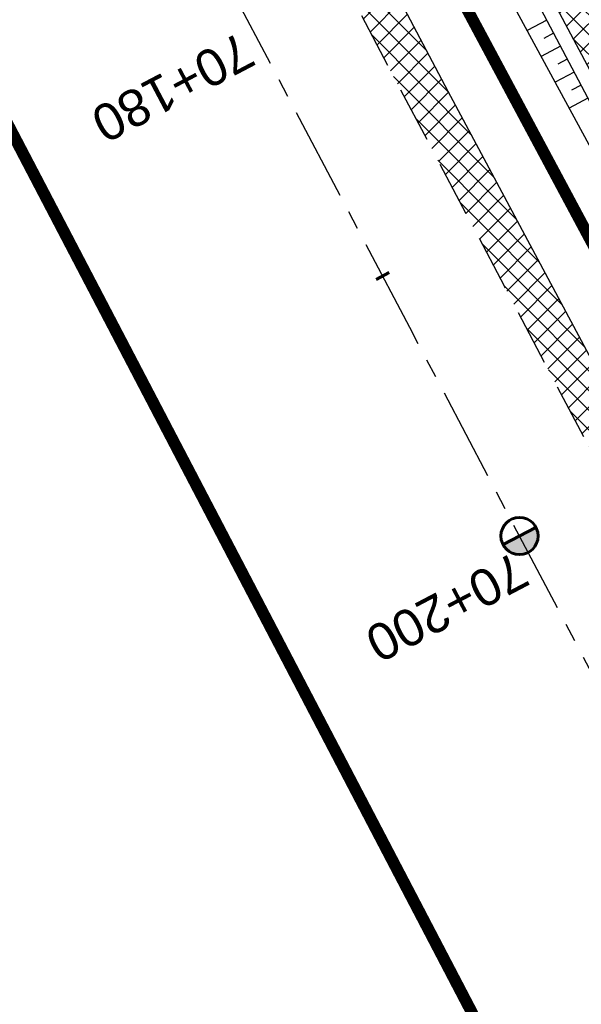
# Model space of a CAD drawing. Header units: metres. Extents: x 7529682 to 7533711, y 5721195 to 5727842.
# Tile 65 of 232: x 7531423 to 7531442, y 5724491 to 5724524. Entities that reach past the tile are written whole.
import ezdxf

# ---------------------------------------------------------------- set-up
doc = ezdxf.new("R2010")
doc.units = ezdxf.units.M
for name, pattern in [('817-dzialki-09-05-04$0$HIDDEN', [0.375, 0.25, -0.125]), ('ACAD_ISO05W100', [33, 24, -3, 0, -3, 0, -3]), ('CENTER', [50.800000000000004, 31.75, -6.35, 6.35, -6.35]), ('HIDDEN', [9.524999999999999, 6.35, -3.175])]:
    doc.linetypes.add(name, pattern=pattern)
for name, color, linetype in [('C-DROGI-SYTUACJA-ETYKIETY', 7, 'Continuous'), ('D-hatch-pobocza', 131, 'Continuous'), ('D-pobocza', 60, 'Continuous'), ('D-rowy', 160, 'Continuous'), ('D-skarpa', 2, 'Continuous'), ('D-skarpa-kreskowanie', 2, 'Continuous')]:
    doc.layers.add(name, color=color, linetype=linetype)
doc.layers.add('D-hatch-ciag-pieszo-rowerowy', color=7, linetype='Continuous', lineweight=13, true_color=0xff9f80)
doc.layers.add('D-LR-etap-III', color=7, linetype='817-dzialki-09-05-04$0$HIDDEN', lineweight=50, true_color=0x00008f)
for name, color, linetype, lineweight in [('D-krawędzie', 3, 'Continuous', 30), ('D-obrzeża', 2, 'Continuous', 30), ('D-oś', 10, 'CENTER', 30), ('D-pas-drogowy', 7, 'ACAD_ISO05W100', 50)]:
    doc.layers.add(name, color=color, linetype=linetype, lineweight=lineweight)
doc.styles.get("Standard").update_dxf_attribs({"font": 'arial.ttf'})

# ---------------------------------------------------------------- blocks, each defined once
blk = doc.blocks.new('kilometraz')
at = {"linetype": 'ByBlock', "lineweight": -2}
blk.add_hatch(color=0, dxfattribs=at).paths.add_polyline_path([(0, -0.28125, 0.4142135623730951), (0.28125, 0, 0.4142135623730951), (0, 0.28125)])
at = {"color": 0, "linetype": 'ByBlock', "lineweight": -2}
blk.add_line((0, 0.28125), (0, -0.28125), dxfattribs=at)
blk.add_circle((0, 0), 0.28125, dxfattribs=at)
blk = doc.blocks.new('AeccTickLine')
at = {"color": 0, "linetype": 'ByBlock', "lineweight": -2}
blk.add_line((0, 1), (-3.673819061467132e-16, -1), dxfattribs=at)

msp = doc.modelspace()

# ---------------------------------------------------------------- hatches: boundary and pattern name
at = {"layer": 'D-hatch-ciag-pieszo-rowerowy'}
h = msp.add_hatch(dxfattribs=at)
h.set_pattern_fill('ANSI37', color=256, scale=0.15, style=0)
h.set_pattern_definition([(45, (0.8853450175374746, 0.4649341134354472), (-0.3367596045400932, 0.3367596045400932), []), (135, (0.8853450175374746, 0.4649341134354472), (-0.3367596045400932, -0.3367596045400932), [])])
h.paths.add_polyline_path([(7531426.00283601, 5724559.810280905), (7531399.691674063, 5724609.942291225), (7531381.171903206, 5724645.403370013), (7531371.148930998, 5724664.425789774), (7531369.294050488, 5724662.583091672), (7531378.958019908, 5724644.242016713), (7531397.476854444, 5724608.78273076), (7531423.790449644, 5724558.646084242), (7531445.035916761, 5724518.377892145), (7531473.709538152, 5724463.869950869), (7531482.589132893, 5724446.952420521), (7531484.869873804, 5724447.986385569), (7531475.922080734, 5724465.033847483), (7531447.247751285, 5724519.543134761)])
at = {"layer": 'D-hatch-pobocza'}
h = msp.add_hatch(dxfattribs=at)
h.set_pattern_fill('ANSI37', color=256, scale=0.15, style=0)
h.set_pattern_definition([(45, (0, 0), (-0.3367596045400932, 0.3367596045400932), []), (135, (0, 0), (-0.3367596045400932, -0.3367596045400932), [])])
h.paths.add_polyline_path([(7531410.67, 5724574.2), (7531398.059999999, 5724598.28), (7531373.71, 5724644.55), (7531366.183649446, 5724659.133667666), (7531365.968855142, 5724658.886270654), (7531365.497582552, 5724656.917040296), (7531373.644908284, 5724641.454376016), (7531392.161870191, 5724605.998675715), (7531418.480331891, 5724555.852756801), (7531439.726902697, 5724515.582472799), (7531476.36, 5724446.19), (7531478.828970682, 5724445.625897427), (7531467.269999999, 5724466.87), (7531457.65, 5724485.09), (7531437.94, 5724521.98), (7531423.889999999, 5724548.61)])

# ---------------------------------------------------------------- linework, layer by layer
at = {"layer": 'D-krawędzie', "linetype": 'HIDDEN', "ltscale": 0.3, "flags": 128}
msp.add_lwpolyline([(7530572.009999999, 5726166.06), (7530620.380949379, 5726072.761487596), (7530641.555222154, 5726032.007915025), (7530660.960861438, 5725995.070069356), (7530689.128213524, 5725941.540167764), (7530707.335918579, 5725907.031820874), (7530725.255781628, 5725873.092686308), (7530743.969545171, 5725837.653904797), (7530770.526708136, 5725787.119408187), (7530787.864146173, 5725754.266918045), (7530809.897571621, 5725712.541613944), (7530824.739035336, 5725684.389287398), (7530840.856259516, 5725653.693092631), (7530860.675070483, 5725616.154465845), (7530865.283000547, 5725607.394015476), (7530878.050274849, 5725583.079962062), (7530918.171722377, 5725507.178125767), (7530950.162943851, 5725446.305402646), (7530993.419108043, 5725364.264712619), (7531022.766433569, 5725308.719304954), (7531053.80955549, 5725249.872416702), (7531081.165622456, 5725197.874670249), (7531103.902359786, 5725154.540603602), (7531128.123220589, 5725108.448161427), (7531149.3, 5725068.249999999), (7531167.380094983, 5725033.766927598), (7531197.164745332, 5724976.987689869), (7531228.151004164, 5724918.034426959), (7531253.152837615, 5724870.491119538), (7531286.7961686, 5724806.653565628), (7531306.739858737, 5724768.664832), (7531335.094443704, 5724714.652299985), (7531357.3191504, 5724672.438740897), (7531373.644908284, 5724641.454376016), (7531392.161870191, 5724605.998675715), (7531418.480331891, 5724555.852756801), (7531439.726902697, 5724515.582472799), (7531468.399107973, 5724461.077223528), (7531491.782023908, 5724416.527754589), (7531531.990296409, 5724339.832565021), (7531557.226635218, 5724291.658956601), (7531569.851546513, 5724267.577443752), (7531591.375556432, 5724226.547822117), (7531610.003879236, 5724191.103071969), (7531616.882991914, 5724177.998849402), (7531629.984986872, 5724153.025496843), (7531641.006768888, 5724132.021778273), (7531664.906257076, 5724087.616922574), (7531677.64401952, 5724064.785715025), (7531683.112433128, 5724054.988140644), (7531686.752875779, 5724048.180044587), (7531695.447538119, 5724031.696667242), (7531703.748818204, 5724015.917210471), (7531709.214143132, 5724005.513965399), (7531719.388607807, 5723986.14687362), (7531726.295217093, 5723973.000144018), (7531732.740794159, 5723960.735633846), (7531735.13, 5723956.19)], dxfattribs=at)
at = {"layer": 'D-LR-etap-III', "ltscale": 10, "flags": 128}
msp.add_lwpolyline([(7531750.474471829, 5723895.103125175, 0.4, 0.4, 0), (7531750.505, 5723895.13, 0.4, 0.4, 0), (7531682.71, 5724022.92, 0.4, 0.4, 0), (7531619.177023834, 5724147.203692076, 0.4, 0.4, 0), (7531592.308960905, 5724198.48863389, 0.4, 0.4, 0), (7531553.263875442, 5724272.918564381, 0.4, 0.4, 0), (7531504.019999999, 5724366.79, 0.4, 0.4, 0), (7531482.09, 5724407.62, 0.4, 0.4, 0), (7531412.350402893, 5724541.182759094, 0.4, 0.4, 0), (7531388.463669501, 5724586.929768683, 0.4, 0.4, 0), (7531345.12, 5724669.94, 0.4, 0.4, 0), (7531127.66, 5725081.67, 0.4, 0.4, 0), (7531059.253139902, 5725211.040795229, 0.4, 0.4, 0), (7531008.007244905, 5725307.953830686, 0.4, 0.4, 0), (7530964.181635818, 5725390.835555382, 0.4, 0.4, 0), (7530914.557354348, 5725484.683561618, 0.4, 0.4, 0), (7530865.243241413, 5725577.493975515, 0.4, 0.4, 0), (7530840.085257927, 5725624.058651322, 0.4, 0.4, 0), (7530802.559525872, 5725694.924584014, 0.4, 0.4, 0), (7530755.54, 5725787.51, 0.4, 0.4, 0), (7530708.717810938, 5725876.303221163, 0.4, 0.4, 0), (7530695.12, 5725902.09, 0.4, 0.4, 0), (7530642.91397006, 5726001.07839487, 0.4, 0.4, 0), (7530634.934723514, 5726016.146615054, 0.4, 0.4, 0), (7530610.820000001, 5726061.929999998, 0.4, 0.4, 0), (7530610.820000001, 5726061.929999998, 0.4, 0.4, 0), (7530607.21, 5726063.51, 0.4, 0.4, 0), (7530597.42, 5726080.68, 0.4, 0.4, 0), (7530591.16, 5726088.44, 0.4, 0.4, 0), (7530581.28, 5726107.21, 0.4, 0.4, 0), (7530571.29, 5726130.56, 0.4, 0.4, 0), (7530549.554994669, 5726171.527317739, 0.4, 0.4, 0), (7530531.014309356, 5726206.473807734, 0.4, 0.4, 0), (7530516.461208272, 5726236.016618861, 0.4, 0.4, 0), (7530500.798929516, 5726266.141265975, 0.4, 0.4, 0), (7530491.349999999, 5726283.94, 0.4, 0.4, 0), (7530482.4, 5726303.41, 0.4, 0.4, 0), (7530482.4, 5726303.41, 0.4, 0.4, 0), (7530450.41, 5726357.28, 0.4, 0.4, 0), (7530397.759396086, 5726458.499907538, 0.4, 0.4, 0), (7530334.707815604, 5726583.664702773, 0.4, 0.4, 0), (7530303.939274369, 5726645.167943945, 0.4, 0.4, 0), (7530300.509779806, 5726651.777515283, 0.4, 0.4, 0), (7530289.213532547, 5726671.966724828, 0.4, 0.4, 0), (7530281.54, 5726685.57, 0.4, 0.4, 0), (7530261.37085633, 5726724.163374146, 0.4, 0.4, 0), (7530254.03, 5726738.21, 0.4, 0.4, 0), (7530197.219999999, 5726845.06, 0.4, 0.4, 0), (7530194.71, 5726849.15, 0.4, 0.4, 0), (7530195.92, 5726850.75, 0.4, 0.4, 0), (7530170.546669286, 5726892.961489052, 0.4, 0.4, 0), (7530143.174718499, 5726945.065838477, 0.4, 0.4, 0), (7530105.059999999, 5727018.32, 0.4, 0.4, 0), (7530100.059999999, 5727027.16, 0.4, 0.4, 0), (7530062.318670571, 5727099.625398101, 0.4, 0.4, 0), (7530015.378537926, 5727189.420463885, 0.4, 0.4, 0), (7529983.207960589, 5727250.206596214, 0.4, 0.4, 0), (7529953.284293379, 5727306.74720398, 0.4, 0.4, 0), (7529900.67053443, 5727406.15903814, 0.4, 0.4, 0), (7529890.630239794, 5727425.131178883, 0.4, 0.4, 0), (7529875.155383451, 5727454.426350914, 0.4, 0.4, 0), (7529857.560096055, 5727487.787346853, 0.4, 0.4, 0), (7529835.194401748, 5727530.19312405, 0.4, 0.4, 0), (7529811.740544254, 5727574.662079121, 0.4, 0.4, 0), (7529792.101859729, 5727611.922638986, 0.4, 0.4, 0), (7529768.066117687, 5727657.469613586, 0.4, 0.4, 0), (7529755.210566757, 5727682.131373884, 0.4, 0.4, 0), (7529753.309999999, 5727681.13, 0.4, 0.4, 0), (7529739.21, 5727707.77, 0.4, 0.4, 0), (7529735.394745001, 5727711.251990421, 0.4, 0.4, 0), (7529725.42, 5727730.2, 0.4, 0.4, 0), (7529723.55, 5727729.88, 0.4, 0.4, 0), (7529695.566668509, 5727782.932080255, 0.4, 0.4, 0), (7529717.67971874, 5727794.024357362, 0.4, 0.4, 0), (7529736.274870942, 5727758.647400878, 0.4, 0.4, 0), (7529736.274870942, 5727758.647400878, 0.4, 0.4, 0), (7529744.511003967, 5727750.406106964, 0.4, 0.4, 0), (7529744.511003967, 5727750.406106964, 0.4, 0.4, 0), (7529750.282568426, 5727738.549848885, 0.4, 0.4, 0), (7529777.108510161, 5727687.569424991, 0.4, 0.4, 0), (7529796.51537536, 5727651.329932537, 0.4, 0.4, 0), (7529814.937945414, 5727616.793170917, 0.4, 0.4, 0), (7529839.006722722, 5727572.303976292, 0.4, 0.4, 0), (7529860.617626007, 5727532.509108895, 0.4, 0.4, 0), (7529882.348967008, 5727491.504261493, 0.4, 0.4, 0), (7529904.865139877, 5727449.096370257, 0.4, 0.4, 0), (7529920.747384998, 5727418.884773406, 0.4, 0.4, 0), (7529946.676504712, 5727368.547487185, 0.4, 0.4, 0), (7529972.024701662, 5727320.573310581, 0.4, 0.4, 0), (7529987.740014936, 5727290.153392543, 0.4, 0.4, 0), (7529996.497385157, 5727273.661630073, 0.4, 0.4, 0), (7530017.541471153, 5727234.202689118, 0.4, 0.4, 0), (7530033.053657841, 5727204.864166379, 0.4, 0.4, 0), (7530051.622983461, 5727170.222745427, 0.4, 0.4, 0), (7530069.276612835, 5727137.015751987, 0.4, 0.4, 0), (7530089.385386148, 5727097.533639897, 0.4, 0.4, 0), (7530109.712512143, 5727060.746615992, 0.4, 0.4, 0), (7530136.769722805, 5727011.640131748, 0.4, 0.4, 0), (7530162.446686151, 5726962.743777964, 0.4, 0.4, 0), (7530187.674104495, 5726916.992101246, 0.4, 0.4, 0), (7530207.820739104, 5726879.335323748, 0.4, 0.4, 0), (7530230.625609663, 5726834.518686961, 0.4, 0.4, 0), (7530262.288093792, 5726776.61832811, 0.4, 0.4, 0), (7530277.509672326, 5726760.213143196, 0.4, 0.4, 0), (7530286.036865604, 5726744.106684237, 0.4, 0.4, 0), (7530288.097472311, 5726735.884066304, 0.4, 0.4, 0), (7530290.393870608, 5726725.046963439, 0.4, 0.4, 0), (7530296.17664807, 5726713.582980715, 0.4, 0.4, 0), (7530302.726195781, 5726701.18226779, 0.4, 0.4, 0), (7530325.685047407, 5726657.466383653, 0.4, 0.4, 0), (7530343.243978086, 5726623.648592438, 0.4, 0.4, 0), (7530360.229820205, 5726591.746871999, 0.4, 0.4, 0), (7530383.20855044, 5726548.059469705, 0.4, 0.4, 0), (7530406.017875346, 5726503.605514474, 0.4, 0.4, 0), (7530427.464919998, 5726462.620289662, 0.4, 0.4, 0), (7530447.9278544, 5726424.388014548, 0.4, 0.4, 0), (7530471.126878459, 5726379.920667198, 0.4, 0.4, 0), (7530490.501003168, 5726343.033350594, 0.4, 0.4, 0), (7530509.499458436, 5726306.733076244, 0.4, 0.4, 0), (7530529.890269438, 5726267.244072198, 0.4, 0.4, 0), (7530543.852446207, 5726238.990319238, 0.4, 0.4, 0), (7530554.808897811, 5726218.943990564, 0.4, 0.4, 0), (7530559.027108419, 5726212.223286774, 0.4, 0.4, 0), (7530563.060988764, 5726206.409670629, 0.4, 0.4, 0), (7530566.93354971, 5726200.463543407, 0.4, 0.4, 0), (7530569.771022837, 5726194.901501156, 0.4, 0.4, 0), (7530571.47319415, 5726191.282350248, 0.4, 0.4, 0), (7530572.839142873, 5726188.024533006, 0.4, 0.4, 0), (7530575.295071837, 5726182.034664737, 0.4, 0.4, 0), (7530579.736851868, 5726173.306070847, 0.4, 0.4, 0), (7530583.3, 5726167.41, 0.4, 0.4, 0), (7530593.4, 5726163.33, 0.4, 0.4, 0), (7530598.618375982, 5726155.264489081, 0.4, 0.4, 0), (7530608.258304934, 5726140.497132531, 0.4, 0.4, 0), (7530603.269999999, 5726136.83, 0.4, 0.4, 0), (7530606.53, 5726131.84, 0.4, 0.4, 0), (7530604.239057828, 5726124.21679044, 0.4, 0.4, 0), (7530605.847136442, 5726121.630127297, 0.4, 0.4, 0), (7530608.971611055, 5726116.164124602, 0.4, 0.4, 0), (7530618.114293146, 5726097.791111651, 0.4, 0.4, 0), (7530651.213125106, 5726034.959524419, 0.4, 0.4, 0), (7530670.243741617, 5725998.61095082, 0.4, 0.4, 0), (7530698.075474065, 5725945.952624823, 0.4, 0.4, 0), (7530716.505955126, 5725911.3051464, 0.4, 0.4, 0), (7530735.223454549, 5725875.667401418, 0.4, 0.4, 0), (7530752.504235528, 5725842.154920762, 0.4, 0.4, 0), (7530778.310652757, 5725793.501254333, 0.4, 0.4, 0), (7530797.499961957, 5725756.381811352, 0.4, 0.4, 0), (7530812.518974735, 5725728.28874362, 0.4, 0.4, 0), (7530820.039295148, 5725713.160404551, 0.4, 0.4, 0), (7530822.422446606, 5725710.193574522, 0.4, 0.4, 0), (7530833.154893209, 5725688.800634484, 0.4, 0.4, 0), (7530849.629354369, 5725656.158601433, 0.4, 0.4, 0), (7530867.98290276, 5725621.963939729, 0.4, 0.4, 0), (7530872.629809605, 5725612.88760475, 0.4, 0.4, 0), (7530880.354488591, 5725597.594500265, 0.4, 0.4, 0), (7530883.839446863, 5725593.389159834, 0.4, 0.4, 0), (7530891.782113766, 5725587.763349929, 0.4, 0.4, 0), (7530895.038670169, 5725584.280746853, 0.4, 0.4, 0), (7530897.033644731, 5725580.941110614, 0.4, 0.4, 0), (7530900.951646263, 5725579.945856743, 0.4, 0.4, 0), (7530904.80970798, 5725571.977328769, 0.4, 0.4, 0), (7530903.682362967, 5725568.566434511, 0.4, 0.4, 0), (7530908.900614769, 5725558.844845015, 0.4, 0.4, 0), (7530910.252030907, 5725545.671606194, 0.4, 0.4, 0), (7530912.872986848, 5725538.645543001, 0.4, 0.4, 0), (7530945.278171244, 5725478.464284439, 0.4, 0.4, 0), (7530959.692318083, 5725450.24628822, 0.4, 0.4, 0), (7531002.82670893, 5725368.192370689, 0.4, 0.4, 0), (7531044.703532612, 5725290.314293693, 0.4, 0.4, 0), (7531064.098839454, 5725253.212562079, 0.4, 0.4, 0), (7531083.010253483, 5725216.677517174, 0.4, 0.4, 0), (7531113.013137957, 5725158.465613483, 0.4, 0.4, 0), (7531137.364304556, 5725113.07076138, 0.4, 0.4, 0), (7531150.830830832, 5725086.711759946, 0.4, 0.4, 0), (7531159.745663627, 5725076.640848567, 0.4, 0.4, 0), (7531166.309999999, 5725074.58, 0.4, 0.4, 0), (7531172.29, 5725062.58, 0.4, 0.4, 0), (7531170.589828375, 5725055.605912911, 0.4, 0.4, 0), (7531173.732823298, 5725044.080706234, 0.4, 0.4, 0), (7531215.342008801, 5724964.859648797, 0.4, 0.4, 0), (7531238.054496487, 5724921.684649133, 0.4, 0.4, 0), (7531262.389821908, 5724875.282876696, 0.4, 0.4, 0), (7531295.587160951, 5724811.265731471, 0.4, 0.4, 0), (7531348.487908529, 5724712.362812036, 0.4, 0.4, 0), (7531363.740817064, 5724682.68394264, 0.4, 0.4, 0), (7531366.986905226, 5724675.865317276, 0.4, 0.4, 0), (7531382.541261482, 5724646.110625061, 0.4, 0.4, 0), (7531401.299165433, 5724610.874551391, 0.4, 0.4, 0), (7531428.964837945, 5724558.862274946, 0.4, 0.4, 0), (7531449.111202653, 5724520.397801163, 0.4, 0.4, 0), (7531477.292992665, 5724465.831467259, 0.4, 0.4, 0), (7531500.996290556, 5724421.112506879, 0.4, 0.4, 0), (7531512.121834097, 5724400.549045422, 0.4, 0.4, 0), (7531513.78163794, 5724396.757451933, 0.4, 0.4, 0), (7531526.32, 5724379.39, 0.4, 0.4, 0), (7531566.783642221, 5724302.73628205, 0.4, 0.4, 0), (7531578.579156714, 5724282.774819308, 0.4, 0.4, 0), (7531584.232619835, 5724273.111246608, 0.4, 0.4, 0), (7531590.109283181, 5724263.508189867, 0.4, 0.4, 0), (7531593.027899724, 5724258.771479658, 0.4, 0.4, 0), (7531595.711841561, 5724254.226824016, 0.4, 0.4, 0), (7531601.659976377, 5724243.898197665, 0.4, 0.4, 0), (7531606.097733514, 5724235.986407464, 0.4, 0.4, 0), (7531609.382207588, 5724230.799061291, 0.4, 0.4, 0), (7531611.580260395, 5724227.671180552, 0.4, 0.4, 0), (7531612.707802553, 5724225.86410867, 0.4, 0.4, 0), (7531618.665224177, 5724214.480919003, 0.4, 0.4, 0), (7531619.885522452, 5724212.333950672, 0.4, 0.4, 0), (7531620.931818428, 5724210.787064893, 0.4, 0.4, 0), (7531623.518605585, 5724207.111542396, 0.4, 0.4, 0), (7531626.143926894, 5724203.61306897, 0.4, 0.4, 0), (7531632.022984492, 5724196.485954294, 0.4, 0.4, 0), (7531653.949089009, 5724152.617641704, 0.4, 0.4, 0), (7531656.750690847, 5724143.103797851, 0.4, 0.4, 0), (7531659.61440691, 5724133.254504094, 0.4, 0.4, 0), (7531661.627147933, 5724128.646047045, 0.4, 0.4, 0.01093811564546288), (7531674.314987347, 5724101.43546424, 0.4, 0.4, 0), (7531685.137626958, 5724081.408252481, 0.4, 0.4, 0), (7531692.159945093, 5724066.277333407, 0.4, 0.4, 0), (7531699.662164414, 5724051.388120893, 0.4, 0.4, 0), (7531704.480624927, 5724040.808561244, 0.4, 0.4, 0), (7531704.480624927, 5724040.808561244, 0.4, 0.4, 0), (7531704.401251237, 5724037.368913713, 0.4, 0.4, 0), (7531720.383609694, 5724003.441317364, 0.4, 0.4, 0), (7531728.79890528, 5723986.206298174, 0.4, 0.4, 0), (7531733.237926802, 5723977.192631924, 0.4, 0.4, 0), (7531736.750027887, 5723969.505210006, 0.4, 0.4, 0), (7531737.336143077, 5723968.518916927, 0.4, 0.4, 0), (7531738.285051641, 5723967.699360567, 0.4, 0.4, 0), (7531742.180915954, 5723962.346428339, 0.4, 0.4, 0), (7531744.286141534, 5723958.615526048, 0.4, 0.4, 0), (7531755.393260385, 5723944.192617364, 0.4, 0.4, 0), (7531758.69, 5723936.76, 0.4, 0.4, 0), (7531780.08, 5723929.25, 0.4, 0.4, 0), (7531792.611989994, 5723906.337708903, 0.4, 0.4, 0), (7531792.611989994, 5723906.337708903, 0.4, 0.4, 0), (7531756.962094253, 5723883.055323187, 0.4, 0.4, 0), (7531750.46, 5723895.130000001, 0.4, 0.4, 0), (7531750.46, 5723895.130000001, 0, 0, 0)], format="xyseb", dxfattribs=at)
at = {"layer": 'D-obrzeża'}
msp.add_lwpolyline([(7531162.547399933, 5725061.317843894), (7531165.881540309, 5725054.958839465, -0.06857369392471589), (7531167.270284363, 5725051.106338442), (7531167.914945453, 5725048.067569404, 0.06878949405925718), (7531170.704411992, 5725040.339745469), (7531202.515371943, 5724979.795162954), (7531233.695975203, 5724920.949650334), (7531258.824090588, 5724873.473403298), (7531292.224994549, 5724809.507396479), (7531312.052212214, 5724771.453899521), (7531340.423454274, 5724719.339022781, -0.009020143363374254), (7531345.426151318, 5724709.741280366), (7531362.628782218, 5724675.232985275), (7531378.958019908, 5724644.242016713), (7531397.476854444, 5724608.78273076), (7531423.790449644, 5724558.646084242), (7531445.035916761, 5724518.377892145), (7531473.709538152, 5724463.869950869), (7531497.094585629, 5724419.316425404), (7531505.905040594, 5724402.510940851, -0.03317121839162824), (7531508.586352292, 5724396.450655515), (7531511.248060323, 5724389.164100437)], format="xyb", dxfattribs=at)
at = {"layer": 'D-oś', "ltscale": 0.1}
msp.add_lwpolyline([(7531488.682972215, 5724414.901138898), (7531465.30154836, 5724459.447768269), (7531436.630334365, 5724513.951133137), (7531415.382990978, 5724554.222881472), (7531389.061122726, 5724604.375291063), (7531370.54547166, 5724639.828481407), (7531354.22214964, 5724670.808223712), (7531331.99647235, 5724713.023626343), (7531303.640952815, 5724767.037938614), (7531283.698553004, 5724805.024214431), (7531250.055061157, 5724868.862076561), (7531225.052886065, 5724916.406033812), (7531194.065303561, 5724975.361817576), (7531164.280332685, 5725032.141666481), (7531146.201824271, 5725066.621712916), (7531125.025790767, 5725106.818458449), (7531100.803065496, 5725152.914450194), (7531078.067230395, 5725196.24679728), (7531050.712974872, 5725248.241100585), (7531019.671816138, 5725307.084268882), (7530990.323090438, 5725362.632329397), (7530947.065833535, 5725444.675091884), (7530915.075467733, 5725505.546186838), (7530874.953735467, 5725581.448561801)], dxfattribs=at)
at = {"layer": 'D-pas-drogowy', "ltscale": 0.2, "flags": 128}
msp.add_lwpolyline([(7531633.018560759, 5724182.834272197, 0.4, 0.4, 0), (7531617.558899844, 5724211.608162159, 0.4, 0.4, 0), (7531566.783642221, 5724302.73628205, 0.4, 0.4, 0), (7531538.419082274, 5724356.469679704, 0.4, 0.4, 0), (7531526.32, 5724379.39, 0.4, 0.4, 0), (7531516.102085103, 5724393.607319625, 0.4, 0.4, 0.001485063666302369), (7531513.78037409, 5724396.837773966, 0.4, 0.4, 0), (7531501.87, 5724413.41, 0.4, 0.4, 0), (7531474.926107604, 5724464.507896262, 0.4, 0.4, 0), (7531446.200436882, 5724518.992313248, 0.4, 0.4, 0), (7531424.962185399, 5724559.262257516, 0.4, 0.4, 0), (7531398.444460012, 5724609.565801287, 0.4, 0.4, 0), (7531379.647455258, 5724645.216004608, 0.4, 0.4, 0), (7531365.23, 5724672.56, 0.4, 0.4, 0), (7531341.305752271, 5724717.915356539, 0.4, 0.4, 0), (7531312.899996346, 5724771.788898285, 0.4, 0.4, 0), (7531292.590923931, 5724810.306502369, 0.4, 0.4, 0), (7531259.391619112, 5724873.271351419, 0.4, 0.4, 0), (7531233.740401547, 5724921.922582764, 0.4, 0.4, 0), (7531203.072738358, 5724980.092044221, 0.4, 0.4, 0), (7531173.471398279, 5725036.225177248, 0.4, 0.4, 0), (7531168.269999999, 5725046.09, 0.4, 0.4, 0), (7531172.29, 5725062.58, 0.4, 0.4, 0), (7531166.309999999, 5725074.58, 0.4, 0.4, 0), (7531150.32, 5725079.6, 0.4, 0.4, 0), (7531141.5, 5725096.43, 0.4, 0.4, 0), (7531109.311735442, 5725157.814415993, 0.4, 0.4, 0), (7531086.641300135, 5725201.047918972, 0.4, 0.4, 0), (7531059.198258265, 5725253.383662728, 0.4, 0.4, 0), (7531028.206828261, 5725312.48946212, 0.4, 0.4, 0), (7530999.104694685, 5725367.990143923, 0.4, 0.4, 0), (7530956.247527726, 5725449.724815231, 0.4, 0.4, 0), (7530924.397774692, 5725510.463768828, 0.4, 0.4, 0), (7530897.509999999, 5725561.74, 0.4, 0.4, 0), (7530894.46, 5725566.14, 0.4, 0.4, 0), (7530892.16, 5725570.49, 0.4, 0.4, 0), (7530869.362688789, 5725613.307018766, 0.4, 0.4, 0), (7530861.693971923, 5725627.704613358, 0.4, 0.4, 0), (7530852.74, 5725644.52, 0.4, 0.4, 0), (7530831.509999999, 5725684.2, 0.4, 0.4, 0), (7530811.13, 5725722.52, 0.4, 0.4, 0), (7530792.3476413, 5725757.940652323, 0.4, 0.4, 0), (7530768.03, 5725803.8, 0.4, 0.4, 0), (7530748.768542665, 5725840.178507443, 0.4, 0.4, 0), (7530727.7, 5725879.97, 0.4, 0.4, 0), (7530712.0981582, 5725909.54523909, 0.4, 0.4, 0), (7530693.644105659, 5725944.645156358, 0.4, 0.4, 0), (7530665.702224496, 5725997.538976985, 0.4, 0.4, 0), (7530641.759999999, 5726042.88, 0.4, 0.4, 0), (7530616.5, 5726091.48, 0.4, 0.4, 0), (7530604.628439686, 5726114.319880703, 0.4, 0.4, -0.007762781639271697), (7530602.5, 5726118.43, 0.4, 0.4, 0), (7530603.992037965, 5726123.394821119, 0.4, 0.4, 0), (7530606.53, 5726131.84, 0.4, 0.4, 0), (7530603.269999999, 5726136.83, 0.4, 0.4, 0), (7530593.775620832, 5726151.368713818, 0.4, 0.4, 0), (7530590.202637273, 5726156.84001263, 0.4, 0.4, 0), (7530583.3, 5726167.41, 0.4, 0.4, 0), (7530580.578343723, 5726170.427567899, 0.4, 0.4, 0), (7530575.849999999, 5726175.67, 0.4, 0.4, 0), (7530569.009999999, 5726186.66, 0.4, 0.4, 0), (7530562.555322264, 5726199.189409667, 0.4, 0.4, 0), (7530555.67, 5726211.39, 0.4, 0.4, 0), (7530548.29, 5726224.23, 0.4, 0.4, 0), (7530540.58, 5726237.71, 0.4, 0.4, 0), (7530532.679999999, 5726252.65, 0.4, 0.4, 0), (7530524.059999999, 5726269.35, 0.4, 0.4, 0), (7530502.82, 5726309.91, 0.4, 0.4, 0), (7530488.83, 5726336.63, 0.4, 0.4, 0), (7530466.03, 5726380.16, 0.4, 0.4, 0), (7530438.469999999, 5726432.77, 0.4, 0.4, 0), (7530424.53, 5726459.09, 0.4, 0.4, 0), (7530401.63, 5726502.97, 0.4, 0.4, 0), (7530383.38, 5726538.06, 0.4, 0.4, 0), (7530353.969999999, 5726593.52, 0.4, 0.4, 0), (7530338.469999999, 5726622.74, 0.4, 0.4, 0), (7530322.009999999, 5726653.88, 0.4, 0.4, 0), (7530297.54, 5726700.33, 0.4, 0.4, 0), (7530287.38, 5726719.6, 0.4, 0.4, 0), (7530285.94993921, 5726722.315508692, 0.4, 0.4, 0), (7530280.259999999, 5726733.12, 0.4, 0.4, 0), (7530266.73, 5726758.74, 0.4, 0.4, 0), (7530260.42, 5726770.47, 0.4, 0.4, 0), (7530253.25, 5726783.82, 0.4, 0.4, 0), (7530244.95, 5726799.33, 0.4, 0.4, 0), (7530239.389999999, 5726808.49, 0.4, 0.4, 0), (7530238.29, 5726807.9, 0.4, 0.4, 0), (7530218.11, 5726850.67, 0.4, 0.4, 0), (7530175.906646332, 5726928.168028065, 0.4, 0.4, 0), (7530096.679999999, 5727076.15, 0.4, 0.4, 0), (7530094.679999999, 5727079.89, 0.4, 0.4, 0), (7530064.59693469, 5727135.522637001, 0.4, 0.4, 0), (7530046.730970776, 5727168.8921561, 0.4, 0.4, 0), (7530025.803045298, 5727208.461374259, 0.4, 0.4, 0), (7530012.846501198, 5727232.979315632, 0.4, 0.4, 0), (7529994.15, 5727268.45, 0.4, 0.4, 0), (7529981.670868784, 5727291.93018666, 0.4, 0.4, 0), (7529949.889999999, 5727351.73, 0.4, 0.4, 0), (7529924.75, 5727399.03, 0.4, 0.4, 0), (7529915.515824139, 5727417.099754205, 0.4, 0.4, 0), (7529885.83, 5727475.19, 0.4, 0.4, 0), (7529862.559999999, 5727519.97, 0.4, 0.4, 0), (7529852.984923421, 5727538.191086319, 0.4, 0.4, 0), (7529836.513084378, 5727569.51130111, 0.4, 0.4, 0), (7529815.36890814, 5727609.140983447, 0.4, 0.4, 0), (7529792.795203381, 5727651.247499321, 0.4, 0.4, 0), (7529774.199114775, 5727685.858348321, 0.4, 0.4, 0), (7529746.966026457, 5727736.059440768, 0.4, 0.4, 0), (7529733.92, 5727757.62, 0.4, 0.4, 0), (7529708.607472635, 5727806.388536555, 0.4, 0.4, 0), (7529688.491967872, 5727796.344621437, 0.4, 0.4, 0), (7529723.55, 5727729.88, 0.4, 0.4, 0), (7529725.42, 5727730.2, 0.4, 0.4, 0), (7529735.38, 5727711.28, 0.4, 0.4, 0), (7529739.21, 5727707.77, 0.4, 0.4, 0), (7529753.309999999, 5727681.13, 0.4, 0.4, 0), (7529755.178396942, 5727682.114424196, 0.4, 0.4, 0), (7529792.101859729, 5727611.922638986, 0.4, 0.4, 0), (7529811.740544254, 5727574.662079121, 0.4, 0.4, 0), (7529835.194401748, 5727530.19312405, 0.4, 0.4, 0), (7529857.560096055, 5727487.787346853, 0.4, 0.4, 0), (7529875.155383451, 5727454.426350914, 0.4, 0.4, 0), (7529890.630239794, 5727425.131178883, 0.4, 0.4, 0), (7529900.67053443, 5727406.15903814, 0.4, 0.4, 0), (7529953.284293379, 5727306.74720398, 0.4, 0.4, 0), (7529983.207960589, 5727250.206596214, 0.4, 0.4, 0), (7530015.378537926, 5727189.420463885, 0.4, 0.4, 0), (7530062.318670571, 5727099.625398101, 0.4, 0.4, 0), (7530100.059999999, 5727027.16, 0.4, 0.4, 0), (7530105.059999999, 5727018.32, 0.4, 0.4, 0), (7530143.174718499, 5726945.065838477, 0.4, 0.4, 0), (7530170.546669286, 5726892.961489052, 0.4, 0.4, 0), (7530195.92, 5726850.75, 0.4, 0.4, 0), (7530194.71, 5726849.15, 0.4, 0.4, 0), (7530197.219999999, 5726845.06, 0.4, 0.4, 0), (7530254.03, 5726738.21, 0.4, 0.4, 0), (7530261.37085633, 5726724.163374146, 0.4, 0.4, 0), (7530281.54, 5726685.57, 0.4, 0.4, 0), (7530289.213532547, 5726671.966724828, 0.4, 0.4, 0), (7530300.509779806, 5726651.777515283, 0.4, 0.4, 0), (7530303.939274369, 5726645.167943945, 0.4, 0.4, 0), (7530334.707815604, 5726583.664702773, 0.4, 0.4, 0), (7530397.759396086, 5726458.499907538, 0.4, 0.4, 0), (7530450.41, 5726357.28, 0.4, 0.4, 0), (7530482.4, 5726303.41, 0.4, 0.4, 0), (7530483.687990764, 5726301.003383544, 0.4, 0.4, 0), (7530491.349999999, 5726283.94, 0.4, 0.4, 0), (7530512.67, 5726243.78, 0.4, 0.4, 0), (7530529.429999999, 5726209.46, 0.4, 0.4, 0), (7530571.29, 5726130.56, 0.4, 0.4, 0), (7530581.28, 5726107.21, 0.4, 0.4, 0), (7530591.16, 5726088.44, 0.4, 0.4, 0), (7530597.42, 5726080.68, 0.4, 0.4, 0), (7530607.21, 5726063.51, 0.4, 0.4, 0), (7530610.820000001, 5726061.929999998, 0.4, 0.4, 0), (7530634.934723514, 5726016.146615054, 0.4, 0.4, 0), (7530642.91397006, 5726001.07839487, 0.4, 0.4, 0), (7530695.12, 5725902.09, 0.4, 0.4, 0), (7530708.717810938, 5725876.303221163, 0.4, 0.4, 0), (7530755.54, 5725787.51, 0.4, 0.4, 0), (7530802.559525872, 5725694.924584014, 0.4, 0.4, 0), (7530840.085257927, 5725624.058651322, 0.4, 0.4, 0), (7530865.243241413, 5725577.493975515, 0.4, 0.4, 0), (7530914.557354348, 5725484.683561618, 0.4, 0.4, 0), (7530964.181635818, 5725390.835555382, 0.4, 0.4, 0), (7531008.007244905, 5725307.953830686, 0.4, 0.4, 0), (7531059.253139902, 5725211.040795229, 0.4, 0.4, 0), (7531127.66, 5725081.67, 0.4, 0.4, 0), (7531345.12, 5724669.94, 0.4, 0.4, 0), (7531388.463669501, 5724586.929768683, 0.4, 0.4, 0), (7531412.350402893, 5724541.182759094, 0.4, 0.4, 0), (7531482.09, 5724407.62, 0.4, 0.4, 0), (7531504.019999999, 5724366.79, 0.4, 0.4, 0), (7531519.374444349, 5724337.520497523, 0.4, 0.4, 0), (7531563.748815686, 5724252.931583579, 0.4, 0.4, 0), (7531602.175111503, 5724179.681224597, 0.4, 0.4, 0), (7531619.177023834, 5724147.203692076, 0.4, 0.4, 0), (7531625.038493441, 5724135.63500206, 0.4, 0.4, 0), (7531656.796442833, 5724073.31633882, 0.4, 0.4, 0), (7531675.12, 5724037.36, 0.4, 0.4, 0), (7531682.71, 5724022.92, 0.4, 0.4, 0), (7531705.565196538, 5723979.810545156, 0.4, 0.4, 0), (7531736.605941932, 5723921.261514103, 0.4, 0.4, 0), (7531750.46, 5723895.130000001, 0.4, 0.4, 0), (7531740.769999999, 5723886.56, 0.4, 0.4, 0), (7531732.86, 5723885, 0.4, 0.4, 0), (7531722.179999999, 5723887.77, 0.4, 0.4, 0), (7531729.87, 5723862.17, 0.4, 0.4, 0), (7531742.92, 5723861.93, 0.4, 0.4, 0), (7531763.71, 5723859.52, 0.4, 0.4, 0), (7531768.42, 5723854.12, 0.4, 0.4, 0), (7531787.42, 5723817.97, 0.4, 0.4, 0), (7531795.57, 5723809.82, 0.4, 0.4, 0), (7531816.346897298, 5723819.850397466, 0.4, 0.4, 0), (7531816.346897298, 5723819.850397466, 0.4, 0.4, 0), (7531805.059999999, 5723843.23, 0.4, 0.4, 0), (7531803.61, 5723886.23, 0.4, 0.4, 0), (7531803.61, 5723886.23, 0.4, 0.4, 0), (7531780.08, 5723929.25, 0.4, 0.4, 0), (7531758.69, 5723936.76, 0.4, 0.4, 0), (7531749.3590272, 5723946.412126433, 0.4, 0.4, 0), (7531742.71, 5723953.29, 0.4, 0.4, 0), (7531735.177368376, 5723967.877529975, 0.4, 0.4, 0), (7531722.37, 5723992.68, 0.4, 0.4, 0), (7531705.041669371, 5724030.885563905, 0.4, 0.4, 0), (7531699.469999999, 5724043.17, 0.4, 0.4, 0), (7531692.69, 5724058.11, 0.4, 0.4, 0), (7531679.672010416, 5724084.016803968, 0.4, 0.4, 0), (7531674.55, 5724094.21, 0.4, 0.4, 0), (7531666.633166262, 5724114.002855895, 0.4, 0.4, 0), (7531649, 5724153.82, 0.4, 0.4, 0), (7531641.49, 5724149.34, 0.4, 0.4, 0), (7531626.04, 5724179.34, 0.4, 0.4, 0), (7531633.03, 5724182.84, 0, 0, 0)], format="xyseb", dxfattribs=at)
at = {"layer": 'D-pobocza'}
for points in [[(7531369.221818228, 5724661.647571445), (7531378.515243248, 5724644.009746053), (7531397.03389052, 5724608.550818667), (7531423.34797237, 5724558.413244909), (7531444.593549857, 5724518.144843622), (7531473.267029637, 5724463.637171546), (7531482.132984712, 5724446.745627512)], [(7531478.828970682, 5724445.625897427), (7531467.269999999, 5724466.87), (7531457.65, 5724485.09), (7531437.94, 5724521.98), (7531423.889999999, 5724548.61), (7531410.67, 5724574.2), (7531398.059999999, 5724598.28), (7531373.71, 5724644.55), (7531366.183649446, 5724659.133667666)]]:
    msp.add_lwpolyline(points, dxfattribs=at)
at = {"layer": 'D-rowy', "linetype": 'HIDDEN', "ltscale": 0.1, "const_width": 0.4, "flags": 128}
msp.add_lwpolyline([(7531506.121399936, 5724397.133351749), (7531489.190578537, 5724429.34060068), (7531483.400111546, 5724440.512095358), (7531478.412312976, 5724450.146766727), (7531462.901323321, 5724479.304166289), (7531434.632959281, 5724532.161646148), (7531396.749002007, 5724604.644561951), (7531378.596106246, 5724640.173238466), (7531368.21, 5724659.05), (7531363.9, 5724666.92), (7531355.876537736, 5724682.661796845), (7531338.032693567, 5724716.834919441), (7531309.901853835, 5724770.33291588), (7531304.158114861, 5724781.147276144), (7531299.737467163, 5724789.052054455), (7531294.930113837, 5724798.468047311), (7531279.862466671, 5724827.641362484), (7531247.714582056, 5724888.416734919), (7531220.373424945, 5724940.87265548), (7531195.513546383, 5724987.526839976), (7531168.705641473, 5725038.836315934), (7531161.295913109, 5725053.454680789), (7531161.295913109, 5725053.454680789)], dxfattribs=at)
at = {"layer": 'D-skarpa', "linetype": 'Continuous'}
msp.add_lwpolyline([(7531422.696926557, 5724558.073688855), (7531423.973650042, 5724555.51032124), (7531426.199817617, 5724551.03161424), (7531428.538927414, 5724546.612495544), (7531430.91353297, 5724542.212104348), (7531433.270419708, 5724537.802364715), (7531437.98017918, 5724528.980767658), (7531440.342503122, 5724524.573896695), (7531442.720886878, 5724520.175498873), (7531443.991237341, 5724517.825860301), (7531445.095045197, 5724515.778186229), (7531459.330927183, 5724489.369245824), (7531461.687536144, 5724484.959319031), (7531464.023927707, 5724480.538756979), (7531468.720831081, 5724471.710321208), (7531471.078458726, 5724467.300930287), (7531473.123499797, 5724463.561668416), (7531473.476589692, 5724462.914813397), (7531475.872526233, 5724458.525493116), (7531478.242211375, 5724454.122393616), (7531480.472493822, 5724449.646125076), (7531481.921122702, 5724446.649580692)], dxfattribs=at)
at = {"layer": 'D-skarpa-kreskowanie', "linetype": 'Continuous'}
for p, q in [((7531441.288817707, 5724524.408560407, 108.9864150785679), (7531440.62211318, 5724524.056807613, 108.4838519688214)), ((7531441.522135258, 5724523.966335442, 108.9862169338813), (7531441.191043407, 5724523.791651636, 108.7366392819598)), ((7531441.755452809, 5724523.524110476, 108.9860187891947), (7531441.097789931, 5724523.17712805, 108.4902712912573)), ((7531441.98877036, 5724523.08188551, 108.9858206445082), (7531441.662199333, 5724522.909586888, 108.7396507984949)), ((7531442.222087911, 5724522.639660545, 108.9856224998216), (7531441.573466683, 5724522.297448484, 108.4966906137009)), ((7531442.455405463, 5724522.197435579, 108.985424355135), (7531442.13335526, 5724522.027522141, 108.7426623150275)), ((7531442.688723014, 5724521.755210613, 108.9852262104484), (7531442.049143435, 5724521.41776892, 108.5031099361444))]:
    msp.add_line(p, q, dxfattribs=at)

# ---------------------------------------------------------------- block references
at = {"layer": 'C-DROGI-SYTUACJA-ETYKIETY', "color": 2, "linetype": 'Continuous', "lineweight": 60, "xscale": 0.2499999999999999, "yscale": 0.2499999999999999, "zscale": 0.2499999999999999, "rotation": 297.8160944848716}
msp.add_blockref('AeccTickLine', (7531435.706006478, 5724515.703083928), dxfattribs=at)
at = {"layer": 'C-DROGI-SYTUACJA-ETYKIETY', "color": 10, "linetype": 'Continuous', "lineweight": 60, "xscale": 2.249999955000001, "yscale": 2.249999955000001, "zscale": 2.249999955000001, "rotation": 297.7463826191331}
msp.add_blockref('kilometraz', (7531440.363725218, 5724506.854036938), dxfattribs=at)

# ---------------------------------------------------------------- texts
at = {"layer": 'C-DROGI-SYTUACJA-ETYKIETY', "color": 2}
for s, rotation, p in [('70+180', 207.8160944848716, (7531430.882974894, 5724524.040926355)), ('70+200', 207.7463826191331, (7531440.206428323, 5724506.347571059))]:
    msp.add_text(s, height=1.25, rotation=rotation, dxfattribs=at).set_placement(p)

doc.saveas('drawing.dxf')
